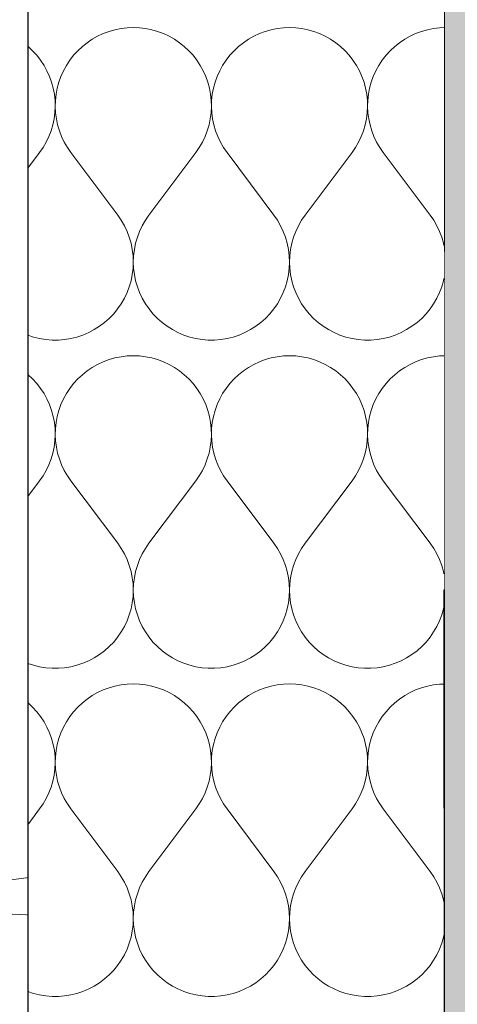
# Model space of a CAD drawing. Header units: millimetres. Extents: x -25478 to 4005, y -8416 to 11348.
# Tile 169 of 256: x -11144 to -10976, y 3021 to 3399. Entities that reach past the tile are written whole.
import ezdxf

# ---------------------------------------------------------------- set-up
doc = ezdxf.new("R2010")
doc.units = ezdxf.units.MM
doc.header["$MEASUREMENT"] = 0
doc.linetypes.add('Wipeout_Contour', pattern=[1000, 0, -1000])
for name, color, linetype in [('POHLED ZÁPADNÍ_1_Konstrukce - nosné', 7, 'Continuous'), ('POHLED ZÁPADNÍ_1_Konstrukce – Dělicí čáry vrstev', 7, 'Continuous'), ('POHLED ZÁPADNÍ_1_Nové_Konstrukce - nosné', 7, 'Continuous'), ('POHLED ZÁPADNÍ_1_Nové_Výplně – Řezové', 7, 'Continuous'), ('POHLED ZÁPADNÍ_1_Výplně - Povrchové', 7, 'Continuous'), ('POHLED ZÁPADNÍ_1_Výplně – Řezové', 7, 'Continuous')]:
    doc.layers.add(name, color=color, linetype=linetype)

# ---------------------------------------------------------------- blocks, each defined once
blk = doc.blocks.new('*X2525', base_point=(-25690.45, -8330.81))
at = {"layer": 'POHLED ZÁPADNÍ_1_Výplně - Povrchové', "color": 253, "linetype": 'Continuous', "lineweight": 13}
for p, q in [((-11178.07, 3064.74), (-11080.55, 3077.31)), ((-11080.55, 3077.31), (-10991.85, 3071.03)), ((-11059.69, 3051.55), (-11382.32, 3066.58)), ((-10991.85, 3053.97), (-11059.69, 3051.55))]:
    blk.add_line(p, q, dxfattribs=at)
blk = doc.blocks.new('*X2566', base_point=(-25690.45, -8330.81))
at = {"layer": 'POHLED ZÁPADNÍ_1_Nové_Výplně – Řezové', "color": 21, "linetype": 'Continuous', "lineweight": 20, "true_color": 0xffaaaa}
for p, q in [((-11109.33, 3394.51), (-11111.56, 3393.69)), ((-11107.05, 3395.16), (-11109.33, 3394.51)), ((-11104.73, 3395.63), (-11107.05, 3395.16)), ((-11102.37, 3395.91), (-11104.73, 3395.63)), ((-11100, 3396), (-11102.37, 3395.91)), ((-11097.63, 3395.91), (-11100, 3396)), ((-11095.27, 3395.63), (-11097.63, 3395.91)), ((-11092.95, 3395.16), (-11095.27, 3395.63)), ((-11090.67, 3394.51), (-11092.95, 3395.16)), ((-11088.44, 3393.69), (-11090.67, 3394.51)), ((-11049.33, 3394.51), (-11051.56, 3393.69)), ((-11047.05, 3395.16), (-11049.33, 3394.51)), ((-11044.73, 3395.63), (-11047.05, 3395.16)), ((-11042.37, 3395.91), (-11044.73, 3395.63)), ((-11040, 3396), (-11042.37, 3395.91)), ((-11037.63, 3395.91), (-11040, 3396)), ((-11035.27, 3395.63), (-11037.63, 3395.91)), ((-11032.95, 3395.16), (-11035.27, 3395.63)), ((-11030.67, 3394.51), (-11032.95, 3395.16)), ((-11028.44, 3393.69), (-11030.67, 3394.51)), ((-10989.33, 3394.51), (-10991.56, 3393.69)), ((-10987.05, 3395.16), (-10989.33, 3394.51)), ((-10984.73, 3395.63), (-10987.05, 3395.16)), ((-10982.37, 3395.91), (-10984.73, 3395.63)), ((-10980.7, 3395.97), (-10982.37, 3395.91)), ((-11115.77, 3391.52), (-11117.74, 3390.19)), ((-11113.71, 3392.69), (-11115.77, 3391.52)), ((-11111.56, 3393.69), (-11113.71, 3392.69)), ((-11086.29, 3392.69), (-11088.44, 3393.69)), ((-11084.23, 3391.52), (-11086.29, 3392.69)), ((-11082.26, 3390.19), (-11084.23, 3391.52)), ((-11055.77, 3391.52), (-11057.74, 3390.19)), ((-11053.71, 3392.69), (-11055.77, 3391.52)), ((-11051.56, 3393.69), (-11053.71, 3392.69)), ((-11026.29, 3392.69), (-11028.44, 3393.69)), ((-11024.23, 3391.52), (-11026.29, 3392.69)), ((-11022.26, 3390.19), (-11024.23, 3391.52)), ((-10995.77, 3391.52), (-10997.74, 3390.19)), ((-10993.71, 3392.69), (-10995.77, 3391.52)), ((-10991.56, 3393.69), (-10993.71, 3392.69)), ((-11140.41, 3388.72), (-11140.52, 3388.81)), ((-11138.67, 3387.1), (-11140.41, 3388.72)), ((-11137.07, 3385.35), (-11138.67, 3387.1)), ((-11121.33, 3387.1), (-11122.93, 3385.35)), ((-11119.59, 3388.72), (-11121.33, 3387.1)), ((-11117.74, 3390.19), (-11119.59, 3388.72)), ((-11080.41, 3388.72), (-11082.26, 3390.19)), ((-11078.67, 3387.1), (-11080.41, 3388.72)), ((-11077.07, 3385.35), (-11078.67, 3387.1)), ((-11061.33, 3387.1), (-11062.93, 3385.35)), ((-11059.59, 3388.72), (-11061.33, 3387.1)), ((-11057.74, 3390.19), (-11059.59, 3388.72)), ((-11020.41, 3388.72), (-11022.26, 3390.19)), ((-11018.67, 3387.1), (-11020.41, 3388.72)), ((-11017.07, 3385.35), (-11018.67, 3387.1)), ((-11001.33, 3387.1), (-11002.93, 3385.35)), ((-10999.59, 3388.72), (-11001.33, 3387.1)), ((-10997.74, 3390.19), (-10999.59, 3388.72)), ((-11135.62, 3383.48), (-11137.07, 3385.35)), ((-11134.31, 3381.49), (-11135.62, 3383.48)), ((-11124.38, 3383.48), (-11125.69, 3381.49)), ((-11122.93, 3385.35), (-11124.38, 3383.48)), ((-11075.62, 3383.48), (-11077.07, 3385.35)), ((-11074.31, 3381.49), (-11075.62, 3383.48)), ((-11064.38, 3383.48), (-11065.69, 3381.49)), ((-11062.93, 3385.35), (-11064.38, 3383.48)), ((-11015.62, 3383.48), (-11017.07, 3385.35)), ((-11014.31, 3381.49), (-11015.62, 3383.48)), ((-11004.38, 3383.48), (-11005.69, 3381.49)), ((-11002.93, 3385.35), (-11004.38, 3383.48)), ((-11133.17, 3379.42), (-11134.31, 3381.49)), ((-11132.19, 3377.25), (-11133.17, 3379.42)), ((-11126.83, 3379.42), (-11127.81, 3377.25)), ((-11125.69, 3381.49), (-11126.83, 3379.42)), ((-11073.17, 3379.42), (-11074.31, 3381.49)), ((-11072.19, 3377.25), (-11073.17, 3379.42)), ((-11066.83, 3379.42), (-11067.81, 3377.25)), ((-11065.69, 3381.49), (-11066.83, 3379.42)), ((-11013.17, 3379.42), (-11014.31, 3381.49)), ((-11012.19, 3377.25), (-11013.17, 3379.42)), ((-11006.83, 3379.42), (-11007.81, 3377.25)), ((-11005.69, 3381.49), (-11006.83, 3379.42)), ((-11131.39, 3375.02), (-11132.19, 3377.25)), ((-11127.81, 3377.25), (-11128.61, 3375.02)), ((-11071.39, 3375.02), (-11072.19, 3377.25)), ((-11067.81, 3377.25), (-11068.61, 3375.02)), ((-11011.39, 3375.02), (-11012.19, 3377.25)), ((-11007.81, 3377.25), (-11008.61, 3375.02)), ((-11130.77, 3372.73), (-11131.39, 3375.02)), ((-11130.32, 3370.4), (-11130.77, 3372.73)), ((-11129.23, 3372.73), (-11129.68, 3370.4)), ((-11128.61, 3375.02), (-11129.23, 3372.73)), ((-11070.77, 3372.73), (-11071.39, 3375.02)), ((-11070.32, 3370.4), (-11070.77, 3372.73)), ((-11069.23, 3372.73), (-11069.68, 3370.4)), ((-11068.61, 3375.02), (-11069.23, 3372.73)), ((-11010.77, 3372.73), (-11011.39, 3375.02)), ((-11010.32, 3370.4), (-11010.77, 3372.73)), ((-11009.23, 3372.73), (-11009.68, 3370.4)), ((-11008.61, 3375.02), (-11009.23, 3372.73)), ((-11130.07, 3368.05), (-11130.32, 3370.4)), ((-11130, 3365.67), (-11130.07, 3368.05)), ((-11129.93, 3368.05), (-11130, 3365.67)), ((-11129.68, 3370.4), (-11129.93, 3368.05)), ((-11070.07, 3368.05), (-11070.32, 3370.4)), ((-11070, 3365.67), (-11070.07, 3368.05)), ((-11069.93, 3368.05), (-11070, 3365.67)), ((-11069.68, 3370.4), (-11069.93, 3368.05)), ((-11010.07, 3368.05), (-11010.32, 3370.4)), ((-11010, 3365.67), (-11010.07, 3368.05)), ((-11009.93, 3368.05), (-11010, 3365.67)), ((-11009.68, 3370.4), (-11009.93, 3368.05)), ((-11130.12, 3363.31), (-11130, 3365.67)), ((-11130, 3365.67), (-11129.88, 3363.31)), ((-11070.12, 3363.31), (-11070, 3365.67)), ((-11070, 3365.67), (-11069.88, 3363.31)), ((-11010.12, 3363.31), (-11010, 3365.67)), ((-11010, 3365.67), (-11009.88, 3363.31)), ((-11130.92, 3358.63), (-11130.43, 3360.95)), ((-11130.43, 3360.95), (-11130.12, 3363.31)), ((-11129.88, 3363.31), (-11129.57, 3360.95)), ((-11129.57, 3360.95), (-11129.08, 3358.63)), ((-11070.92, 3358.63), (-11070.43, 3360.95)), ((-11070.43, 3360.95), (-11070.12, 3363.31)), ((-11069.88, 3363.31), (-11069.57, 3360.95)), ((-11069.57, 3360.95), (-11069.08, 3358.63)), ((-11010.92, 3358.63), (-11010.43, 3360.95)), ((-11010.43, 3360.95), (-11010.12, 3363.31)), ((-11009.88, 3363.31), (-11009.57, 3360.95)), ((-11009.57, 3360.95), (-11009.08, 3358.63)), ((-11131.59, 3356.36), (-11130.92, 3358.63)), ((-11129.08, 3358.63), (-11128.41, 3356.36)), ((-11071.59, 3356.36), (-11070.92, 3358.63)), ((-11069.08, 3358.63), (-11068.41, 3356.36)), ((-11011.59, 3356.36), (-11010.92, 3358.63)), ((-11009.08, 3358.63), (-11008.41, 3356.36)), ((-11133.46, 3352), (-11132.44, 3354.14)), ((-11132.44, 3354.14), (-11131.59, 3356.36)), ((-11128.41, 3356.36), (-11127.56, 3354.14)), ((-11127.56, 3354.14), (-11126.54, 3352)), ((-11073.46, 3352), (-11072.44, 3354.14)), ((-11072.44, 3354.14), (-11071.59, 3356.36)), ((-11068.41, 3356.36), (-11067.56, 3354.14)), ((-11067.56, 3354.14), (-11066.54, 3352)), ((-11013.46, 3352), (-11012.44, 3354.14)), ((-11012.44, 3354.14), (-11011.59, 3356.36)), ((-11008.41, 3356.36), (-11007.56, 3354.14)), ((-11007.56, 3354.14), (-11006.54, 3352)), ((-11136, 3348), (-11134.65, 3349.95)), ((-11134.65, 3349.95), (-11133.46, 3352)), ((-11126.54, 3352), (-11125.35, 3349.95)), ((-11125.35, 3349.95), (-11124, 3348)), ((-11076, 3348), (-11074.65, 3349.95)), ((-11074.65, 3349.95), (-11073.46, 3352)), ((-11066.54, 3352), (-11065.35, 3349.95)), ((-11065.35, 3349.95), (-11064, 3348)), ((-11016, 3348), (-11014.65, 3349.95)), ((-11014.65, 3349.95), (-11013.46, 3352)), ((-11006.54, 3352), (-11005.35, 3349.95)), ((-11005.35, 3349.95), (-11004, 3348)), ((-11140.52, 3341.97), (-11136, 3348)), ((-11106, 3324), (-11124, 3348)), ((-11094, 3324), (-11076, 3348)), ((-11046, 3324), (-11064, 3348)), ((-11034, 3324), (-11016, 3348)), ((-10986, 3324), (-11004, 3348)), ((-11104.63, 3322.01), (-11106, 3324)), ((-11094, 3324), (-11095.37, 3322.01)), ((-11044.63, 3322.01), (-11046, 3324)), ((-11034, 3324), (-11035.37, 3322.01)), ((-10984.63, 3322.01), (-10986, 3324)), ((-11103.42, 3319.92), (-11104.63, 3322.01)), ((-11102.39, 3317.74), (-11103.42, 3319.92)), ((-11096.58, 3319.92), (-11097.61, 3317.74)), ((-11095.37, 3322.01), (-11096.58, 3319.92)), ((-11043.42, 3319.92), (-11044.63, 3322.01)), ((-11042.39, 3317.74), (-11043.42, 3319.92)), ((-11036.58, 3319.92), (-11037.61, 3317.74)), ((-11035.37, 3322.01), (-11036.58, 3319.92)), ((-10983.42, 3319.92), (-10984.63, 3322.01)), ((-10982.39, 3317.74), (-10983.42, 3319.92)), ((-11101.54, 3315.48), (-11102.39, 3317.74)), ((-11100.87, 3313.16), (-11101.54, 3315.48)), ((-11098.46, 3315.48), (-11099.13, 3313.16)), ((-11097.61, 3317.74), (-11098.46, 3315.48)), ((-11041.54, 3315.48), (-11042.39, 3317.74)), ((-11040.87, 3313.16), (-11041.54, 3315.48)), ((-11038.46, 3315.48), (-11039.13, 3313.16)), ((-11037.61, 3317.74), (-11038.46, 3315.48)), ((-10981.54, 3315.48), (-10982.39, 3317.74)), ((-10980.87, 3313.16), (-10981.54, 3315.48)), ((-11100.39, 3310.79), (-11100.87, 3313.16)), ((-11099.13, 3313.16), (-11099.61, 3310.79)), ((-11040.39, 3310.79), (-11040.87, 3313.16)), ((-11039.13, 3313.16), (-11039.61, 3310.79)), ((-10980.7, 3312.33), (-10980.87, 3313.16)), ((-11100.1, 3308.39), (-11100.39, 3310.79)), ((-11100, 3305.98), (-11100.1, 3308.39)), ((-11099.9, 3308.39), (-11100, 3305.98)), ((-11099.61, 3310.79), (-11099.9, 3308.39)), ((-11040.1, 3308.39), (-11040.39, 3310.79)), ((-11040, 3305.98), (-11040.1, 3308.39)), ((-11039.9, 3308.39), (-11040, 3305.98)), ((-11039.61, 3310.79), (-11039.9, 3308.39)), ((-11100.1, 3303.57), (-11100, 3305.98)), ((-11100, 3305.98), (-11099.9, 3303.57)), ((-11040.1, 3303.57), (-11040, 3305.98)), ((-11040, 3305.98), (-11039.9, 3303.57)), ((-11100.88, 3298.8), (-11100.39, 3301.17)), ((-11100.39, 3301.17), (-11100.1, 3303.57)), ((-11099.9, 3303.57), (-11099.61, 3301.17)), ((-11099.61, 3301.17), (-11099.12, 3298.8)), ((-11040.88, 3298.8), (-11040.39, 3301.17)), ((-11040.39, 3301.17), (-11040.1, 3303.57)), ((-11039.9, 3303.57), (-11039.61, 3301.17)), ((-11039.61, 3301.17), (-11039.12, 3298.8)), ((-11102.41, 3294.23), (-11101.55, 3296.49)), ((-11101.55, 3296.49), (-11100.88, 3298.8)), ((-11099.12, 3298.8), (-11098.45, 3296.49)), ((-11098.45, 3296.49), (-11097.59, 3294.23)), ((-11042.41, 3294.23), (-11041.55, 3296.49)), ((-11041.55, 3296.49), (-11040.88, 3298.8)), ((-11039.12, 3298.8), (-11038.45, 3296.49)), ((-11038.45, 3296.49), (-11037.59, 3294.23)), ((-10982.41, 3294.23), (-10981.55, 3296.49)), ((-10981.55, 3296.49), (-10980.88, 3298.8)), ((-10980.88, 3298.8), (-10980.7, 3299.68)), ((-11103.44, 3292.05), (-11102.41, 3294.23)), ((-11097.59, 3294.23), (-11096.56, 3292.05)), ((-11043.44, 3292.05), (-11042.41, 3294.23)), ((-11037.59, 3294.23), (-11036.56, 3292.05)), ((-10983.44, 3292.05), (-10982.41, 3294.23)), ((-11106.02, 3287.97), (-11104.65, 3289.96)), ((-11104.65, 3289.96), (-11103.44, 3292.05)), ((-11096.56, 3292.05), (-11095.35, 3289.96)), ((-11095.35, 3289.96), (-11093.98, 3287.97)), ((-11046.02, 3287.97), (-11044.65, 3289.96)), ((-11044.65, 3289.96), (-11043.44, 3292.05)), ((-11036.56, 3292.05), (-11035.35, 3289.96)), ((-11035.35, 3289.96), (-11033.98, 3287.97)), ((-10986.02, 3287.97), (-10984.65, 3289.96)), ((-10984.65, 3289.96), (-10983.44, 3292.05)), ((-11109.23, 3284.36), (-11107.55, 3286.1)), ((-11107.55, 3286.1), (-11106.02, 3287.97)), ((-11093.98, 3287.97), (-11092.45, 3286.1)), ((-11092.45, 3286.1), (-11090.77, 3284.36)), ((-11049.23, 3284.36), (-11047.55, 3286.1)), ((-11047.55, 3286.1), (-11046.02, 3287.97)), ((-11033.98, 3287.97), (-11032.45, 3286.1)), ((-11032.45, 3286.1), (-11030.77, 3284.36)), ((-10989.23, 3284.36), (-10987.55, 3286.1)), ((-10987.55, 3286.1), (-10986.02, 3287.97)), ((-11115.01, 3280.02), (-11112.96, 3281.31)), ((-11112.96, 3281.31), (-11111.03, 3282.76)), ((-11111.03, 3282.76), (-11109.23, 3284.36)), ((-11090.77, 3284.36), (-11088.97, 3282.76)), ((-11088.97, 3282.76), (-11087.04, 3281.31)), ((-11087.04, 3281.31), (-11084.99, 3280.02)), ((-11055.01, 3280.02), (-11052.96, 3281.31)), ((-11052.96, 3281.31), (-11051.03, 3282.76)), ((-11051.03, 3282.76), (-11049.23, 3284.36)), ((-11030.77, 3284.36), (-11028.97, 3282.76)), ((-11028.97, 3282.76), (-11027.04, 3281.31)), ((-11027.04, 3281.31), (-11024.99, 3280.02)), ((-10995.01, 3280.02), (-10992.96, 3281.31)), ((-10992.96, 3281.31), (-10991.03, 3282.76)), ((-10991.03, 3282.76), (-10989.23, 3284.36)), ((-11140.52, 3277.91), (-11138.34, 3277.18)), ((-11121.66, 3277.18), (-11119.37, 3277.95)), ((-11119.37, 3277.95), (-11117.14, 3278.89)), ((-11117.14, 3278.89), (-11115.01, 3280.02)), ((-11084.99, 3280.02), (-11082.86, 3278.89)), ((-11082.86, 3278.89), (-11080.63, 3277.95)), ((-11080.63, 3277.95), (-11078.34, 3277.18)), ((-11061.66, 3277.18), (-11059.37, 3277.95)), ((-11059.37, 3277.95), (-11057.14, 3278.89)), ((-11057.14, 3278.89), (-11055.01, 3280.02)), ((-11024.99, 3280.02), (-11022.86, 3278.89)), ((-11022.86, 3278.89), (-11020.63, 3277.95)), ((-11020.63, 3277.95), (-11018.34, 3277.18)), ((-11001.66, 3277.18), (-10999.37, 3277.95)), ((-10999.37, 3277.95), (-10997.14, 3278.89)), ((-10997.14, 3278.89), (-10995.01, 3280.02)), ((-11138.34, 3277.18), (-11136, 3276.61)), ((-11136, 3276.61), (-11133.61, 3276.22)), ((-11133.61, 3276.22), (-11131.21, 3276.02)), ((-11131.21, 3276.02), (-11128.79, 3276.02)), ((-11128.79, 3276.02), (-11126.39, 3276.22)), ((-11126.39, 3276.22), (-11124, 3276.61)), ((-11124, 3276.61), (-11121.66, 3277.18)), ((-11078.34, 3277.18), (-11076, 3276.61)), ((-11076, 3276.61), (-11073.61, 3276.22)), ((-11073.61, 3276.22), (-11071.21, 3276.02)), ((-11071.21, 3276.02), (-11068.79, 3276.02)), ((-11068.79, 3276.02), (-11066.39, 3276.22)), ((-11066.39, 3276.22), (-11064, 3276.61)), ((-11064, 3276.61), (-11061.66, 3277.18)), ((-11018.34, 3277.18), (-11016, 3276.61)), ((-11016, 3276.61), (-11013.61, 3276.22)), ((-11013.61, 3276.22), (-11011.21, 3276.02)), ((-11011.21, 3276.02), (-11008.79, 3276.02)), ((-11008.79, 3276.02), (-11006.39, 3276.22)), ((-11006.39, 3276.22), (-11004, 3276.61)), ((-11004, 3276.61), (-11001.66, 3277.18)), ((-11102.37, 3269.91), (-11104.73, 3269.63)), ((-11100, 3270), (-11102.37, 3269.91)), ((-11097.63, 3269.91), (-11100, 3270)), ((-11095.27, 3269.63), (-11097.63, 3269.91)), ((-11042.37, 3269.91), (-11044.73, 3269.63)), ((-11040, 3270), (-11042.37, 3269.91)), ((-11037.63, 3269.91), (-11040, 3270)), ((-11035.27, 3269.63), (-11037.63, 3269.91)), ((-10982.37, 3269.91), (-10984.73, 3269.63)), ((-10980.7, 3269.97), (-10982.37, 3269.91)), ((-11113.71, 3266.69), (-11115.77, 3265.52)), ((-11111.56, 3267.69), (-11113.71, 3266.69)), ((-11109.33, 3268.51), (-11111.56, 3267.69)), ((-11107.05, 3269.16), (-11109.33, 3268.51)), ((-11104.73, 3269.63), (-11107.05, 3269.16)), ((-11092.95, 3269.16), (-11095.27, 3269.63)), ((-11090.67, 3268.51), (-11092.95, 3269.16)), ((-11088.44, 3267.69), (-11090.67, 3268.51)), ((-11086.29, 3266.69), (-11088.44, 3267.69)), ((-11084.23, 3265.52), (-11086.29, 3266.69)), ((-11053.71, 3266.69), (-11055.77, 3265.52)), ((-11051.56, 3267.69), (-11053.71, 3266.69)), ((-11049.33, 3268.51), (-11051.56, 3267.69)), ((-11047.05, 3269.16), (-11049.33, 3268.51)), ((-11044.73, 3269.63), (-11047.05, 3269.16)), ((-11032.95, 3269.16), (-11035.27, 3269.63)), ((-11030.67, 3268.51), (-11032.95, 3269.16)), ((-11028.44, 3267.69), (-11030.67, 3268.51)), ((-11026.29, 3266.69), (-11028.44, 3267.69)), ((-11024.23, 3265.52), (-11026.29, 3266.69)), ((-10993.71, 3266.69), (-10995.77, 3265.52)), ((-10991.56, 3267.69), (-10993.71, 3266.69)), ((-10989.33, 3268.51), (-10991.56, 3267.69)), ((-10987.05, 3269.16), (-10989.33, 3268.51)), ((-10984.73, 3269.63), (-10987.05, 3269.16)), ((-11140.41, 3262.72), (-11140.52, 3262.81)), ((-11138.67, 3261.1), (-11140.41, 3262.72)), ((-11119.59, 3262.72), (-11121.33, 3261.1)), ((-11117.74, 3264.19), (-11119.59, 3262.72)), ((-11115.77, 3265.52), (-11117.74, 3264.19)), ((-11082.26, 3264.19), (-11084.23, 3265.52)), ((-11080.41, 3262.72), (-11082.26, 3264.19)), ((-11078.67, 3261.1), (-11080.41, 3262.72)), ((-11059.59, 3262.72), (-11061.33, 3261.1)), ((-11057.74, 3264.19), (-11059.59, 3262.72)), ((-11055.77, 3265.52), (-11057.74, 3264.19)), ((-11022.26, 3264.19), (-11024.23, 3265.52)), ((-11020.41, 3262.72), (-11022.26, 3264.19)), ((-11018.67, 3261.1), (-11020.41, 3262.72)), ((-10999.59, 3262.72), (-11001.33, 3261.1)), ((-10997.74, 3264.19), (-10999.59, 3262.72)), ((-10995.77, 3265.52), (-10997.74, 3264.19)), ((-11137.07, 3259.35), (-11138.67, 3261.1)), ((-11135.62, 3257.48), (-11137.07, 3259.35)), ((-11122.93, 3259.35), (-11124.38, 3257.48)), ((-11121.33, 3261.1), (-11122.93, 3259.35)), ((-11077.07, 3259.35), (-11078.67, 3261.1)), ((-11075.62, 3257.48), (-11077.07, 3259.35)), ((-11062.93, 3259.35), (-11064.38, 3257.48)), ((-11061.33, 3261.1), (-11062.93, 3259.35)), ((-11017.07, 3259.35), (-11018.67, 3261.1)), ((-11015.62, 3257.48), (-11017.07, 3259.35)), ((-11002.93, 3259.35), (-11004.38, 3257.48)), ((-11001.33, 3261.1), (-11002.93, 3259.35)), ((-11134.31, 3255.49), (-11135.62, 3257.48)), ((-11133.17, 3253.42), (-11134.31, 3255.49)), ((-11125.69, 3255.49), (-11126.83, 3253.42)), ((-11124.38, 3257.48), (-11125.69, 3255.49)), ((-11074.31, 3255.49), (-11075.62, 3257.48)), ((-11073.17, 3253.42), (-11074.31, 3255.49)), ((-11065.69, 3255.49), (-11066.83, 3253.42)), ((-11064.38, 3257.48), (-11065.69, 3255.49)), ((-11014.31, 3255.49), (-11015.62, 3257.48)), ((-11013.17, 3253.42), (-11014.31, 3255.49)), ((-11005.69, 3255.49), (-11006.83, 3253.42)), ((-11004.38, 3257.48), (-11005.69, 3255.49)), ((-11132.19, 3251.25), (-11133.17, 3253.42)), ((-11131.39, 3249.02), (-11132.19, 3251.25)), ((-11127.81, 3251.25), (-11128.61, 3249.02)), ((-11126.83, 3253.42), (-11127.81, 3251.25)), ((-11072.19, 3251.25), (-11073.17, 3253.42)), ((-11071.39, 3249.02), (-11072.19, 3251.25)), ((-11067.81, 3251.25), (-11068.61, 3249.02)), ((-11066.83, 3253.42), (-11067.81, 3251.25)), ((-11012.19, 3251.25), (-11013.17, 3253.42)), ((-11011.39, 3249.02), (-11012.19, 3251.25)), ((-11007.81, 3251.25), (-11008.61, 3249.02)), ((-11006.83, 3253.42), (-11007.81, 3251.25)), ((-11130.77, 3246.73), (-11131.39, 3249.02)), ((-11128.61, 3249.02), (-11129.23, 3246.73)), ((-11070.77, 3246.73), (-11071.39, 3249.02)), ((-11068.61, 3249.02), (-11069.23, 3246.73)), ((-11010.77, 3246.73), (-11011.39, 3249.02)), ((-11008.61, 3249.02), (-11009.23, 3246.73)), ((-11130.32, 3244.4), (-11130.77, 3246.73)), ((-11130.07, 3242.05), (-11130.32, 3244.4)), ((-11129.68, 3244.4), (-11129.93, 3242.05)), ((-11129.23, 3246.73), (-11129.68, 3244.4)), ((-11070.32, 3244.4), (-11070.77, 3246.73)), ((-11070.07, 3242.05), (-11070.32, 3244.4)), ((-11069.68, 3244.4), (-11069.93, 3242.05)), ((-11069.23, 3246.73), (-11069.68, 3244.4)), ((-11010.32, 3244.4), (-11010.77, 3246.73)), ((-11010.07, 3242.05), (-11010.32, 3244.4)), ((-11009.68, 3244.4), (-11009.93, 3242.05)), ((-11009.23, 3246.73), (-11009.68, 3244.4)), ((-11130.12, 3237.31), (-11130, 3239.67)), ((-11130, 3239.67), (-11130.07, 3242.05)), ((-11129.93, 3242.05), (-11130, 3239.67)), ((-11130, 3239.67), (-11129.88, 3237.31)), ((-11070.12, 3237.31), (-11070, 3239.67)), ((-11070, 3239.67), (-11070.07, 3242.05)), ((-11069.93, 3242.05), (-11070, 3239.67)), ((-11070, 3239.67), (-11069.88, 3237.31)), ((-11010.12, 3237.31), (-11010, 3239.67)), ((-11010, 3239.67), (-11010.07, 3242.05)), ((-11009.93, 3242.05), (-11010, 3239.67)), ((-11010, 3239.67), (-11009.88, 3237.31)), ((-11130.43, 3234.95), (-11130.12, 3237.31)), ((-11129.88, 3237.31), (-11129.57, 3234.95)), ((-11070.43, 3234.95), (-11070.12, 3237.31)), ((-11069.88, 3237.31), (-11069.57, 3234.95)), ((-11010.43, 3234.95), (-11010.12, 3237.31)), ((-11009.88, 3237.31), (-11009.57, 3234.95)), ((-11131.59, 3230.36), (-11130.92, 3232.63)), ((-11130.92, 3232.63), (-11130.43, 3234.95)), ((-11129.57, 3234.95), (-11129.08, 3232.63)), ((-11129.08, 3232.63), (-11128.41, 3230.36)), ((-11071.59, 3230.36), (-11070.92, 3232.63)), ((-11070.92, 3232.63), (-11070.43, 3234.95)), ((-11069.57, 3234.95), (-11069.08, 3232.63)), ((-11069.08, 3232.63), (-11068.41, 3230.36)), ((-11011.59, 3230.36), (-11010.92, 3232.63)), ((-11010.92, 3232.63), (-11010.43, 3234.95)), ((-11009.57, 3234.95), (-11009.08, 3232.63)), ((-11009.08, 3232.63), (-11008.41, 3230.36)), ((-11133.46, 3226), (-11132.44, 3228.14)), ((-11132.44, 3228.14), (-11131.59, 3230.36)), ((-11128.41, 3230.36), (-11127.56, 3228.14)), ((-11127.56, 3228.14), (-11126.54, 3226)), ((-11073.46, 3226), (-11072.44, 3228.14)), ((-11072.44, 3228.14), (-11071.59, 3230.36)), ((-11068.41, 3230.36), (-11067.56, 3228.14)), ((-11067.56, 3228.14), (-11066.54, 3226)), ((-11013.46, 3226), (-11012.44, 3228.14)), ((-11012.44, 3228.14), (-11011.59, 3230.36)), ((-11008.41, 3230.36), (-11007.56, 3228.14)), ((-11007.56, 3228.14), (-11006.54, 3226)), ((-11134.65, 3223.95), (-11133.46, 3226)), ((-11126.54, 3226), (-11125.35, 3223.95)), ((-11074.65, 3223.95), (-11073.46, 3226)), ((-11066.54, 3226), (-11065.35, 3223.95)), ((-11014.65, 3223.95), (-11013.46, 3226)), ((-11006.54, 3226), (-11005.35, 3223.95)), ((-11140.52, 3215.97), (-11136, 3222)), ((-11136, 3222), (-11134.65, 3223.95)), ((-11125.35, 3223.95), (-11124, 3222)), ((-11106, 3198), (-11124, 3222)), ((-11094, 3198), (-11076, 3222)), ((-11076, 3222), (-11074.65, 3223.95)), ((-11065.35, 3223.95), (-11064, 3222)), ((-11046, 3198), (-11064, 3222)), ((-11034, 3198), (-11016, 3222)), ((-11016, 3222), (-11014.65, 3223.95)), ((-11005.35, 3223.95), (-11004, 3222)), ((-10986, 3198), (-11004, 3222)), ((-11104.63, 3196.01), (-11106, 3198)), ((-11094, 3198), (-11095.37, 3196.01)), ((-11044.63, 3196.01), (-11046, 3198)), ((-11034, 3198), (-11035.37, 3196.01)), ((-10984.63, 3196.01), (-10986, 3198)), ((-11103.42, 3193.92), (-11104.63, 3196.01)), ((-11095.37, 3196.01), (-11096.58, 3193.92)), ((-11043.42, 3193.92), (-11044.63, 3196.01)), ((-11035.37, 3196.01), (-11036.58, 3193.92)), ((-10983.42, 3193.92), (-10984.63, 3196.01)), ((-11102.39, 3191.74), (-11103.42, 3193.92)), ((-11101.54, 3189.48), (-11102.39, 3191.74)), ((-11097.61, 3191.74), (-11098.46, 3189.48)), ((-11096.58, 3193.92), (-11097.61, 3191.74)), ((-11042.39, 3191.74), (-11043.42, 3193.92)), ((-11041.54, 3189.48), (-11042.39, 3191.74)), ((-11037.61, 3191.74), (-11038.46, 3189.48)), ((-11036.58, 3193.92), (-11037.61, 3191.74)), ((-10982.39, 3191.74), (-10983.42, 3193.92)), ((-10981.54, 3189.48), (-10982.39, 3191.74)), ((-11100.87, 3187.16), (-11101.54, 3189.48)), ((-11100.39, 3184.79), (-11100.87, 3187.16)), ((-11099.13, 3187.16), (-11099.61, 3184.79)), ((-11098.46, 3189.48), (-11099.13, 3187.16)), ((-11040.87, 3187.16), (-11041.54, 3189.48)), ((-11040.39, 3184.79), (-11040.87, 3187.16)), ((-11039.13, 3187.16), (-11039.61, 3184.79)), ((-11038.46, 3189.48), (-11039.13, 3187.16)), ((-10980.87, 3187.16), (-10981.54, 3189.48)), ((-10980.7, 3186.33), (-10980.87, 3187.16)), ((-11100.1, 3182.39), (-11100.39, 3184.79)), ((-11099.61, 3184.79), (-11099.9, 3182.39)), ((-11040.1, 3182.39), (-11040.39, 3184.79)), ((-11039.61, 3184.79), (-11039.9, 3182.39)), ((-11100, 3179.98), (-11100.1, 3182.39)), ((-11100.1, 3177.57), (-11100, 3179.98)), ((-11099.9, 3182.39), (-11100, 3179.98)), ((-11100, 3179.98), (-11099.9, 3177.57)), ((-11040, 3179.98), (-11040.1, 3182.39)), ((-11040.1, 3177.57), (-11040, 3179.98)), ((-11039.9, 3182.39), (-11040, 3179.98)), ((-11040, 3179.98), (-11039.9, 3177.57)), ((-11100.39, 3175.17), (-11100.1, 3177.57)), ((-11099.9, 3177.57), (-11099.61, 3175.17)), ((-11040.39, 3175.17), (-11040.1, 3177.57)), ((-11039.9, 3177.57), (-11039.61, 3175.17)), ((-11101.55, 3170.49), (-11100.88, 3172.8)), ((-11100.88, 3172.8), (-11100.39, 3175.17)), ((-11099.61, 3175.17), (-11099.12, 3172.8)), ((-11099.12, 3172.8), (-11098.45, 3170.49)), ((-11041.55, 3170.49), (-11040.88, 3172.8)), ((-11040.88, 3172.8), (-11040.39, 3175.17)), ((-11039.61, 3175.17), (-11039.12, 3172.8)), ((-11039.12, 3172.8), (-11038.45, 3170.49)), ((-10981.55, 3170.49), (-10980.88, 3172.8)), ((-10980.88, 3172.8), (-10980.52, 3174.54)), ((-11103.44, 3166.05), (-11102.41, 3168.23)), ((-11102.41, 3168.23), (-11101.55, 3170.49)), ((-11098.45, 3170.49), (-11097.59, 3168.23)), ((-11097.59, 3168.23), (-11096.56, 3166.05)), ((-11043.44, 3166.05), (-11042.41, 3168.23)), ((-11042.41, 3168.23), (-11041.55, 3170.49)), ((-11038.45, 3170.49), (-11037.59, 3168.23)), ((-11037.59, 3168.23), (-11036.56, 3166.05)), ((-10983.44, 3166.05), (-10982.41, 3168.23)), ((-10982.41, 3168.23), (-10981.55, 3170.49)), ((-11106.02, 3161.97), (-11104.65, 3163.96)), ((-11104.65, 3163.96), (-11103.44, 3166.05)), ((-11096.56, 3166.05), (-11095.35, 3163.96)), ((-11095.35, 3163.96), (-11093.98, 3161.97)), ((-11046.02, 3161.97), (-11044.65, 3163.96)), ((-11044.65, 3163.96), (-11043.44, 3166.05)), ((-11036.56, 3166.05), (-11035.35, 3163.96)), ((-11035.35, 3163.96), (-11033.98, 3161.97)), ((-10986.02, 3161.97), (-10984.65, 3163.96)), ((-10984.65, 3163.96), (-10983.44, 3166.05)), ((-11109.23, 3158.36), (-11107.55, 3160.1)), ((-11107.55, 3160.1), (-11106.02, 3161.97)), ((-11093.98, 3161.97), (-11092.45, 3160.1)), ((-11092.45, 3160.1), (-11090.77, 3158.36)), ((-11049.23, 3158.36), (-11047.55, 3160.1)), ((-11047.55, 3160.1), (-11046.02, 3161.97)), ((-11033.98, 3161.97), (-11032.45, 3160.1)), ((-11032.45, 3160.1), (-11030.77, 3158.36)), ((-10989.23, 3158.36), (-10987.55, 3160.1)), ((-10987.55, 3160.1), (-10986.02, 3161.97)), ((-11112.96, 3155.31), (-11111.03, 3156.76)), ((-11111.03, 3156.76), (-11109.23, 3158.36)), ((-11090.77, 3158.36), (-11088.97, 3156.76)), ((-11088.97, 3156.76), (-11087.04, 3155.31)), ((-11052.96, 3155.31), (-11051.03, 3156.76)), ((-11051.03, 3156.76), (-11049.23, 3158.36)), ((-11030.77, 3158.36), (-11028.97, 3156.76)), ((-11028.97, 3156.76), (-11027.04, 3155.31)), ((-10992.96, 3155.31), (-10991.03, 3156.76)), ((-10991.03, 3156.76), (-10989.23, 3158.36)), ((-11119.37, 3151.95), (-11117.14, 3152.89)), ((-11117.14, 3152.89), (-11115.01, 3154.02)), ((-11115.01, 3154.02), (-11112.96, 3155.31)), ((-11087.04, 3155.31), (-11084.99, 3154.02)), ((-11084.99, 3154.02), (-11082.86, 3152.89)), ((-11082.86, 3152.89), (-11080.63, 3151.95)), ((-11059.37, 3151.95), (-11057.14, 3152.89)), ((-11057.14, 3152.89), (-11055.01, 3154.02)), ((-11055.01, 3154.02), (-11052.96, 3155.31)), ((-11027.04, 3155.31), (-11024.99, 3154.02)), ((-11024.99, 3154.02), (-11022.86, 3152.89)), ((-11022.86, 3152.89), (-11020.63, 3151.95)), ((-10999.37, 3151.95), (-10997.14, 3152.89)), ((-10997.14, 3152.89), (-10995.01, 3154.02)), ((-10995.01, 3154.02), (-10992.96, 3155.31)), ((-11140.52, 3151.91), (-11138.34, 3151.18)), ((-11138.34, 3151.18), (-11136, 3150.61)), ((-11136, 3150.61), (-11133.61, 3150.22)), ((-11133.61, 3150.22), (-11131.21, 3150.02)), ((-11131.21, 3150.02), (-11128.79, 3150.02)), ((-11128.79, 3150.02), (-11126.39, 3150.22)), ((-11126.39, 3150.22), (-11124, 3150.61)), ((-11124, 3150.61), (-11121.66, 3151.18)), ((-11121.66, 3151.18), (-11119.37, 3151.95)), ((-11080.63, 3151.95), (-11078.34, 3151.18)), ((-11078.34, 3151.18), (-11076, 3150.61)), ((-11076, 3150.61), (-11073.61, 3150.22)), ((-11073.61, 3150.22), (-11071.21, 3150.02)), ((-11071.21, 3150.02), (-11068.79, 3150.02)), ((-11068.79, 3150.02), (-11066.39, 3150.22)), ((-11066.39, 3150.22), (-11064, 3150.61)), ((-11064, 3150.61), (-11061.66, 3151.18)), ((-11061.66, 3151.18), (-11059.37, 3151.95)), ((-11020.63, 3151.95), (-11018.34, 3151.18)), ((-11018.34, 3151.18), (-11016, 3150.61)), ((-11016, 3150.61), (-11013.61, 3150.22)), ((-11013.61, 3150.22), (-11011.21, 3150.02)), ((-11011.21, 3150.02), (-11008.79, 3150.02)), ((-11008.79, 3150.02), (-11006.39, 3150.22)), ((-11006.39, 3150.22), (-11004, 3150.61)), ((-11004, 3150.61), (-11001.66, 3151.18)), ((-11001.66, 3151.18), (-10999.37, 3151.95)), ((-11111.56, 3141.69), (-11113.71, 3140.69)), ((-11109.33, 3142.51), (-11111.56, 3141.69)), ((-11107.05, 3143.16), (-11109.33, 3142.51)), ((-11104.73, 3143.63), (-11107.05, 3143.16)), ((-11102.37, 3143.91), (-11104.73, 3143.63)), ((-11100, 3144), (-11102.37, 3143.91)), ((-11097.63, 3143.91), (-11100, 3144)), ((-11095.27, 3143.63), (-11097.63, 3143.91)), ((-11092.95, 3143.16), (-11095.27, 3143.63)), ((-11090.67, 3142.51), (-11092.95, 3143.16)), ((-11088.44, 3141.69), (-11090.67, 3142.51)), ((-11086.29, 3140.69), (-11088.44, 3141.69)), ((-11051.56, 3141.69), (-11053.71, 3140.69)), ((-11049.33, 3142.51), (-11051.56, 3141.69)), ((-11047.05, 3143.16), (-11049.33, 3142.51)), ((-11044.73, 3143.63), (-11047.05, 3143.16)), ((-11042.37, 3143.91), (-11044.73, 3143.63)), ((-11040, 3144), (-11042.37, 3143.91)), ((-11037.63, 3143.91), (-11040, 3144)), ((-11035.27, 3143.63), (-11037.63, 3143.91)), ((-11032.95, 3143.16), (-11035.27, 3143.63)), ((-11030.67, 3142.51), (-11032.95, 3143.16)), ((-11028.44, 3141.69), (-11030.67, 3142.51)), ((-11026.29, 3140.69), (-11028.44, 3141.69)), ((-10991.56, 3141.69), (-10993.71, 3140.69)), ((-10989.33, 3142.51), (-10991.56, 3141.69)), ((-10987.05, 3143.16), (-10989.33, 3142.51)), ((-10984.73, 3143.63), (-10987.05, 3143.16)), ((-10982.37, 3143.91), (-10984.73, 3143.63)), ((-10980.52, 3143.98), (-10982.37, 3143.91)), ((-11117.74, 3138.19), (-11119.59, 3136.72)), ((-11115.77, 3139.52), (-11117.74, 3138.19)), ((-11113.71, 3140.69), (-11115.77, 3139.52)), ((-11084.23, 3139.52), (-11086.29, 3140.69)), ((-11082.26, 3138.19), (-11084.23, 3139.52)), ((-11080.41, 3136.72), (-11082.26, 3138.19)), ((-11057.74, 3138.19), (-11059.59, 3136.72)), ((-11055.77, 3139.52), (-11057.74, 3138.19)), ((-11053.71, 3140.69), (-11055.77, 3139.52)), ((-11024.23, 3139.52), (-11026.29, 3140.69)), ((-11022.26, 3138.19), (-11024.23, 3139.52)), ((-11020.41, 3136.72), (-11022.26, 3138.19)), ((-10997.74, 3138.19), (-10999.59, 3136.72)), ((-10995.77, 3139.52), (-10997.74, 3138.19)), ((-10993.71, 3140.69), (-10995.77, 3139.52)), ((-11140.41, 3136.72), (-11140.52, 3136.81)), ((-11138.67, 3135.1), (-11140.41, 3136.72)), ((-11137.07, 3133.35), (-11138.67, 3135.1)), ((-11121.33, 3135.1), (-11122.93, 3133.35)), ((-11119.59, 3136.72), (-11121.33, 3135.1)), ((-11078.67, 3135.1), (-11080.41, 3136.72)), ((-11077.07, 3133.35), (-11078.67, 3135.1)), ((-11061.33, 3135.1), (-11062.93, 3133.35)), ((-11059.59, 3136.72), (-11061.33, 3135.1)), ((-11018.67, 3135.1), (-11020.41, 3136.72)), ((-11017.07, 3133.35), (-11018.67, 3135.1)), ((-11001.33, 3135.1), (-11002.93, 3133.35)), ((-10999.59, 3136.72), (-11001.33, 3135.1)), ((-11135.62, 3131.48), (-11137.07, 3133.35)), ((-11134.31, 3129.49), (-11135.62, 3131.48)), ((-11124.38, 3131.48), (-11125.69, 3129.49)), ((-11122.93, 3133.35), (-11124.38, 3131.48)), ((-11075.62, 3131.48), (-11077.07, 3133.35)), ((-11074.31, 3129.49), (-11075.62, 3131.48)), ((-11064.38, 3131.48), (-11065.69, 3129.49)), ((-11062.93, 3133.35), (-11064.38, 3131.48)), ((-11015.62, 3131.48), (-11017.07, 3133.35)), ((-11014.31, 3129.49), (-11015.62, 3131.48)), ((-11004.38, 3131.48), (-11005.69, 3129.49)), ((-11002.93, 3133.35), (-11004.38, 3131.48)), ((-11133.17, 3127.42), (-11134.31, 3129.49)), ((-11132.19, 3125.25), (-11133.17, 3127.42)), ((-11126.83, 3127.42), (-11127.81, 3125.25)), ((-11125.69, 3129.49), (-11126.83, 3127.42)), ((-11073.17, 3127.42), (-11074.31, 3129.49)), ((-11072.19, 3125.25), (-11073.17, 3127.42)), ((-11066.83, 3127.42), (-11067.81, 3125.25)), ((-11065.69, 3129.49), (-11066.83, 3127.42)), ((-11013.17, 3127.42), (-11014.31, 3129.49)), ((-11012.19, 3125.25), (-11013.17, 3127.42)), ((-11006.83, 3127.42), (-11007.81, 3125.25)), ((-11005.69, 3129.49), (-11006.83, 3127.42)), ((-11131.39, 3123.02), (-11132.19, 3125.25)), ((-11130.77, 3120.73), (-11131.39, 3123.02)), ((-11128.61, 3123.02), (-11129.23, 3120.73)), ((-11127.81, 3125.25), (-11128.61, 3123.02)), ((-11071.39, 3123.02), (-11072.19, 3125.25)), ((-11070.77, 3120.73), (-11071.39, 3123.02)), ((-11068.61, 3123.02), (-11069.23, 3120.73)), ((-11067.81, 3125.25), (-11068.61, 3123.02)), ((-11011.39, 3123.02), (-11012.19, 3125.25)), ((-11010.77, 3120.73), (-11011.39, 3123.02)), ((-11008.61, 3123.02), (-11009.23, 3120.73)), ((-11007.81, 3125.25), (-11008.61, 3123.02)), ((-11130.32, 3118.4), (-11130.77, 3120.73)), ((-11129.23, 3120.73), (-11129.68, 3118.4)), ((-11070.32, 3118.4), (-11070.77, 3120.73)), ((-11069.23, 3120.73), (-11069.68, 3118.4)), ((-11010.32, 3118.4), (-11010.77, 3120.73)), ((-11009.23, 3120.73), (-11009.68, 3118.4)), ((-11130.07, 3116.05), (-11130.32, 3118.4)), ((-11130, 3113.67), (-11130.07, 3116.05)), ((-11129.93, 3116.05), (-11130, 3113.67)), ((-11129.68, 3118.4), (-11129.93, 3116.05)), ((-11070.07, 3116.05), (-11070.32, 3118.4)), ((-11070, 3113.67), (-11070.07, 3116.05)), ((-11069.93, 3116.05), (-11070, 3113.67)), ((-11069.68, 3118.4), (-11069.93, 3116.05)), ((-11010.07, 3116.05), (-11010.32, 3118.4)), ((-11010, 3113.67), (-11010.07, 3116.05)), ((-11009.93, 3116.05), (-11010, 3113.67)), ((-11009.68, 3118.4), (-11009.93, 3116.05)), ((-11130.43, 3108.95), (-11130.12, 3111.31)), ((-11130.12, 3111.31), (-11130, 3113.67)), ((-11130, 3113.67), (-11129.88, 3111.31)), ((-11129.88, 3111.31), (-11129.57, 3108.95)), ((-11070.43, 3108.95), (-11070.12, 3111.31)), ((-11070.12, 3111.31), (-11070, 3113.67)), ((-11070, 3113.67), (-11069.88, 3111.31)), ((-11069.88, 3111.31), (-11069.57, 3108.95)), ((-11010.43, 3108.95), (-11010.12, 3111.31)), ((-11010.12, 3111.31), (-11010, 3113.67)), ((-11010, 3113.67), (-11009.88, 3111.31)), ((-11009.88, 3111.31), (-11009.57, 3108.95)), ((-11130.92, 3106.63), (-11130.43, 3108.95)), ((-11129.57, 3108.95), (-11129.08, 3106.63)), ((-11070.92, 3106.63), (-11070.43, 3108.95)), ((-11069.57, 3108.95), (-11069.08, 3106.63)), ((-11010.92, 3106.63), (-11010.43, 3108.95)), ((-11009.57, 3108.95), (-11009.08, 3106.63)), ((-11132.44, 3102.14), (-11131.59, 3104.36)), ((-11131.59, 3104.36), (-11130.92, 3106.63)), ((-11129.08, 3106.63), (-11128.41, 3104.36)), ((-11128.41, 3104.36), (-11127.56, 3102.14)), ((-11072.44, 3102.14), (-11071.59, 3104.36)), ((-11071.59, 3104.36), (-11070.92, 3106.63)), ((-11069.08, 3106.63), (-11068.41, 3104.36)), ((-11068.41, 3104.36), (-11067.56, 3102.14)), ((-11012.44, 3102.14), (-11011.59, 3104.36)), ((-11011.59, 3104.36), (-11010.92, 3106.63)), ((-11009.08, 3106.63), (-11008.41, 3104.36)), ((-11008.41, 3104.36), (-11007.56, 3102.14)), ((-11134.65, 3097.95), (-11133.46, 3100)), ((-11133.46, 3100), (-11132.44, 3102.14)), ((-11127.56, 3102.14), (-11126.54, 3100)), ((-11126.54, 3100), (-11125.35, 3097.95)), ((-11074.65, 3097.95), (-11073.46, 3100)), ((-11073.46, 3100), (-11072.44, 3102.14)), ((-11067.56, 3102.14), (-11066.54, 3100)), ((-11066.54, 3100), (-11065.35, 3097.95)), ((-11014.65, 3097.95), (-11013.46, 3100)), ((-11013.46, 3100), (-11012.44, 3102.14)), ((-11007.56, 3102.14), (-11006.54, 3100)), ((-11006.54, 3100), (-11005.35, 3097.95)), ((-11140.52, 3089.97), (-11136, 3096)), ((-11136, 3096), (-11134.65, 3097.95)), ((-11125.35, 3097.95), (-11124, 3096)), ((-11106, 3072), (-11124, 3096)), ((-11094, 3072), (-11076, 3096)), ((-11076, 3096), (-11074.65, 3097.95)), ((-11065.35, 3097.95), (-11064, 3096)), ((-11046, 3072), (-11064, 3096)), ((-11034, 3072), (-11016, 3096)), ((-11016, 3096), (-11014.65, 3097.95)), ((-11005.35, 3097.95), (-11004, 3096)), ((-10986, 3072), (-11004, 3096)), ((-11104.63, 3070.01), (-11106, 3072)), ((-11103.42, 3067.92), (-11104.63, 3070.01)), ((-11095.37, 3070.01), (-11096.58, 3067.92)), ((-11094, 3072), (-11095.37, 3070.01)), ((-11044.63, 3070.01), (-11046, 3072)), ((-11043.42, 3067.92), (-11044.63, 3070.01)), ((-11035.37, 3070.01), (-11036.58, 3067.92)), ((-11034, 3072), (-11035.37, 3070.01)), ((-10984.63, 3070.01), (-10986, 3072)), ((-10983.42, 3067.92), (-10984.63, 3070.01)), ((-11102.39, 3065.74), (-11103.42, 3067.92)), ((-11101.54, 3063.48), (-11102.39, 3065.74)), ((-11097.61, 3065.74), (-11098.46, 3063.48)), ((-11096.58, 3067.92), (-11097.61, 3065.74)), ((-11042.39, 3065.74), (-11043.42, 3067.92)), ((-11041.54, 3063.48), (-11042.39, 3065.74)), ((-11037.61, 3065.74), (-11038.46, 3063.48)), ((-11036.58, 3067.92), (-11037.61, 3065.74)), ((-10982.39, 3065.74), (-10983.42, 3067.92)), ((-10981.54, 3063.48), (-10982.39, 3065.74)), ((-11100.87, 3061.16), (-11101.54, 3063.48)), ((-11098.46, 3063.48), (-11099.13, 3061.16)), ((-11040.87, 3061.16), (-11041.54, 3063.48)), ((-11038.46, 3063.48), (-11039.13, 3061.16)), ((-10980.87, 3061.16), (-10981.54, 3063.48)), ((-11100.39, 3058.79), (-11100.87, 3061.16)), ((-11100.1, 3056.39), (-11100.39, 3058.79)), ((-11099.61, 3058.79), (-11099.9, 3056.39)), ((-11099.13, 3061.16), (-11099.61, 3058.79)), ((-11040.39, 3058.79), (-11040.87, 3061.16)), ((-11040.1, 3056.39), (-11040.39, 3058.79)), ((-11039.61, 3058.79), (-11039.9, 3056.39)), ((-11039.13, 3061.16), (-11039.61, 3058.79)), ((-10980.52, 3059.46), (-10980.87, 3061.16)), ((-11100, 3053.98), (-11100.1, 3056.39)), ((-11099.9, 3056.39), (-11100, 3053.98)), ((-11040, 3053.98), (-11040.1, 3056.39)), ((-11039.9, 3056.39), (-11040, 3053.98)), ((-11100.39, 3049.17), (-11100.1, 3051.57)), ((-11100.1, 3051.57), (-11100, 3053.98)), ((-11100, 3053.98), (-11099.9, 3051.57)), ((-11099.9, 3051.57), (-11099.61, 3049.17)), ((-11040.39, 3049.17), (-11040.1, 3051.57)), ((-11040.1, 3051.57), (-11040, 3053.98)), ((-11040, 3053.98), (-11039.9, 3051.57)), ((-11039.9, 3051.57), (-11039.61, 3049.17)), ((-11101.55, 3044.49), (-11100.88, 3046.8)), ((-11100.88, 3046.8), (-11100.39, 3049.17)), ((-11099.61, 3049.17), (-11099.12, 3046.8)), ((-11099.12, 3046.8), (-11098.45, 3044.49)), ((-11041.55, 3044.49), (-11040.88, 3046.8)), ((-11040.88, 3046.8), (-11040.39, 3049.17)), ((-11039.61, 3049.17), (-11039.12, 3046.8)), ((-11039.12, 3046.8), (-11038.45, 3044.49)), ((-10981.55, 3044.49), (-10980.88, 3046.8)), ((-10980.88, 3046.8), (-10980.52, 3048.54)), ((-11102.41, 3042.23), (-11101.55, 3044.49)), ((-11098.45, 3044.49), (-11097.59, 3042.23)), ((-11042.41, 3042.23), (-11041.55, 3044.49)), ((-11038.45, 3044.49), (-11037.59, 3042.23)), ((-10982.41, 3042.23), (-10981.55, 3044.49)), ((-11104.65, 3037.96), (-11103.44, 3040.05)), ((-11103.44, 3040.05), (-11102.41, 3042.23)), ((-11097.59, 3042.23), (-11096.56, 3040.05)), ((-11096.56, 3040.05), (-11095.35, 3037.96)), ((-11044.65, 3037.96), (-11043.44, 3040.05)), ((-11043.44, 3040.05), (-11042.41, 3042.23)), ((-11037.59, 3042.23), (-11036.56, 3040.05)), ((-11036.56, 3040.05), (-11035.35, 3037.96)), ((-10984.65, 3037.96), (-10983.44, 3040.05)), ((-10983.44, 3040.05), (-10982.41, 3042.23)), ((-11107.55, 3034.1), (-11106.02, 3035.97)), ((-11106.02, 3035.97), (-11104.65, 3037.96)), ((-11095.35, 3037.96), (-11093.98, 3035.97)), ((-11093.98, 3035.97), (-11092.45, 3034.1)), ((-11047.55, 3034.1), (-11046.02, 3035.97)), ((-11046.02, 3035.97), (-11044.65, 3037.96)), ((-11035.35, 3037.96), (-11033.98, 3035.97)), ((-11033.98, 3035.97), (-11032.45, 3034.1)), ((-10987.55, 3034.1), (-10986.02, 3035.97)), ((-10986.02, 3035.97), (-10984.65, 3037.96)), ((-11111.03, 3030.76), (-11109.23, 3032.36)), ((-11109.23, 3032.36), (-11107.55, 3034.1)), ((-11092.45, 3034.1), (-11090.77, 3032.36)), ((-11090.77, 3032.36), (-11088.97, 3030.76)), ((-11051.03, 3030.76), (-11049.23, 3032.36)), ((-11049.23, 3032.36), (-11047.55, 3034.1)), ((-11032.45, 3034.1), (-11030.77, 3032.36)), ((-11030.77, 3032.36), (-11028.97, 3030.76)), ((-10991.03, 3030.76), (-10989.23, 3032.36)), ((-10989.23, 3032.36), (-10987.55, 3034.1)), ((-11117.14, 3026.89), (-11115.01, 3028.02)), ((-11115.01, 3028.02), (-11112.96, 3029.31)), ((-11112.96, 3029.31), (-11111.03, 3030.76)), ((-11088.97, 3030.76), (-11087.04, 3029.31)), ((-11087.04, 3029.31), (-11084.99, 3028.02)), ((-11084.99, 3028.02), (-11082.86, 3026.89)), ((-11057.14, 3026.89), (-11055.01, 3028.02)), ((-11055.01, 3028.02), (-11052.96, 3029.31)), ((-11052.96, 3029.31), (-11051.03, 3030.76)), ((-11028.97, 3030.76), (-11027.04, 3029.31)), ((-11027.04, 3029.31), (-11024.99, 3028.02)), ((-11024.99, 3028.02), (-11022.86, 3026.89)), ((-10997.14, 3026.89), (-10995.01, 3028.02)), ((-10995.01, 3028.02), (-10992.96, 3029.31)), ((-10992.96, 3029.31), (-10991.03, 3030.76)), ((-11140.52, 3025.91), (-11138.34, 3025.18)), ((-11138.34, 3025.18), (-11136, 3024.61)), ((-11136, 3024.61), (-11133.61, 3024.22)), ((-11133.61, 3024.22), (-11131.21, 3024.02)), ((-11131.21, 3024.02), (-11128.79, 3024.02)), ((-11128.79, 3024.02), (-11126.39, 3024.22)), ((-11126.39, 3024.22), (-11124, 3024.61)), ((-11124, 3024.61), (-11121.66, 3025.18)), ((-11121.66, 3025.18), (-11119.37, 3025.95)), ((-11119.37, 3025.95), (-11117.14, 3026.89)), ((-11082.86, 3026.89), (-11080.63, 3025.95)), ((-11080.63, 3025.95), (-11078.34, 3025.18)), ((-11078.34, 3025.18), (-11076, 3024.61)), ((-11076, 3024.61), (-11073.61, 3024.22)), ((-11073.61, 3024.22), (-11071.21, 3024.02)), ((-11071.21, 3024.02), (-11068.79, 3024.02)), ((-11068.79, 3024.02), (-11066.39, 3024.22)), ((-11066.39, 3024.22), (-11064, 3024.61)), ((-11064, 3024.61), (-11061.66, 3025.18)), ((-11061.66, 3025.18), (-11059.37, 3025.95)), ((-11059.37, 3025.95), (-11057.14, 3026.89)), ((-11022.86, 3026.89), (-11020.63, 3025.95)), ((-11020.63, 3025.95), (-11018.34, 3025.18)), ((-11018.34, 3025.18), (-11016, 3024.61)), ((-11016, 3024.61), (-11013.61, 3024.22)), ((-11013.61, 3024.22), (-11011.21, 3024.02)), ((-11011.21, 3024.02), (-11008.79, 3024.02)), ((-11008.79, 3024.02), (-11006.39, 3024.22)), ((-11006.39, 3024.22), (-11004, 3024.61)), ((-11004, 3024.61), (-11001.66, 3025.18)), ((-11001.66, 3025.18), (-10999.37, 3025.95)), ((-10999.37, 3025.95), (-10997.14, 3026.89))]:
    blk.add_line(p, q, dxfattribs=at)

msp = doc.modelspace()

# ---------------------------------------------------------------- hatches: boundary and pattern name
at = {"layer": 'POHLED ZÁPADNÍ_1_Výplně – Řezové', "linetype": 'Continuous', "lineweight": 13}
for points in [[(-10980.7, 3180), (-2555.99, 3180), (-2555.99, 3480), (-10980.7, 3480)], [(-10530.71, 3180), (-10980.71, 3180), (-10980.71, 2580), (-10530.71, 2580)]]:
    msp.add_hatch(color=254, dxfattribs=at).paths.add_polyline_path(points)

# ---------------------------------------------------------------- linework, layer by layer
at = {"layer": 'POHLED ZÁPADNÍ_1_Konstrukce - nosné', "color": 7, "linetype": 'Continuous', "lineweight": 50}
for p, q in [((-10980.71, 3180), (-10980.71, 2580)), ((-10980.7, 3180), (-10980.71, 3180))]:
    msp.add_line(p, q, dxfattribs=at)
at = {"layer": 'POHLED ZÁPADNÍ_1_Konstrukce – Dělicí čáry vrstev', "color": 7, "linetype": 'Continuous', "lineweight": 50}
msp.add_line((-10980.7, 3480), (-10980.7, 3180), dxfattribs=at)

# ---------------------------------------------------------------- block references
at = {"layer": 'POHLED ZÁPADNÍ_1_Konstrukce - nosné', "color": 9, "linetype": 'Continuous', "lineweight": 13}
msp.add_blockref('*X2525', (-25690.45, -8330.81), dxfattribs=at)

# ---------------------------------------------------------------- next in the draw order: wipeouts: each hides what was drawn before it
at = {"color": 254, "linetype": 'Wipeout_Contour', "lineweight": 0, "ltscale": 57337.551631}
msp.add_wipeout([(-10980.52, 3180), (-10980.7, 3480), (-11140.52, 3480), (-11140.52, 2580), (-10980.52, 2580)], dxfattribs=at).dxf.layer = 'POHLED ZÁPADNÍ_1_Nové_Výplně – Řezové'

# ---------------------------------------------------------------- next in the draw order: linework, layer by layer
at = {"layer": 'POHLED ZÁPADNÍ_1_Nové_Konstrukce - nosné', "color": 1, "linetype": 'Continuous', "lineweight": 25}
for p, q in [((-11140.52, 3480), (-11140.52, 2580)), ((-10980.52, 3180), (-10980.7, 3180)), ((-10980.7, 3180), (-10980.52, 2580))]:
    msp.add_line(p, q, dxfattribs=at)

# ---------------------------------------------------------------- next in the draw order: block references
at = {"layer": 'POHLED ZÁPADNÍ_1_Konstrukce - nosné', "color": 9, "linetype": 'Continuous', "lineweight": 13}
msp.add_blockref('*X2566', (-25690.45, -8330.81), dxfattribs=at)

doc.saveas('drawing.dxf')
